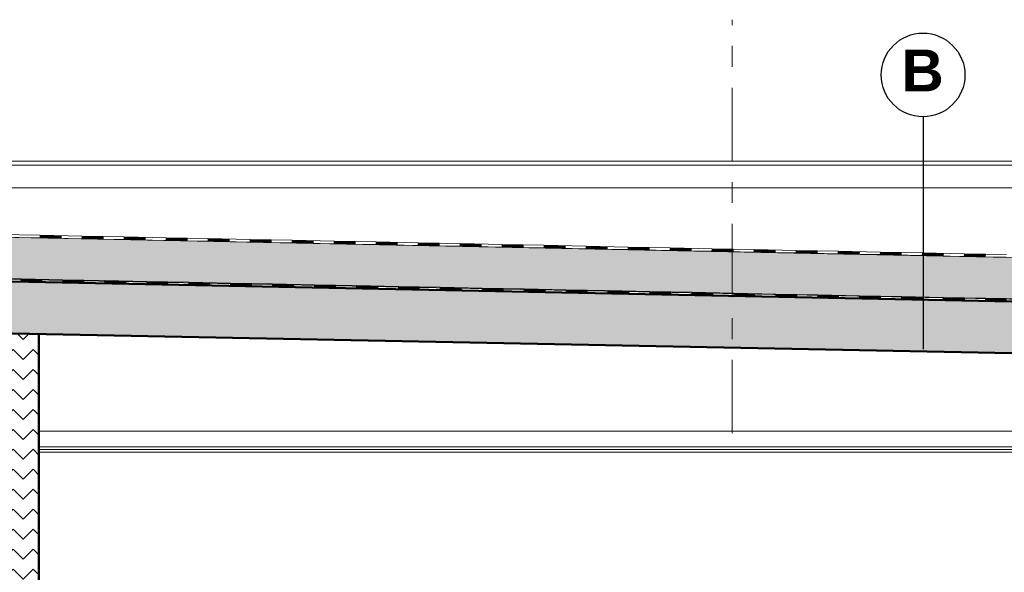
# Model space of a CAD drawing. Header units: metres. Extents: x 1314 to 1415, y -87 to -52.
# Tile 133 of 256: x 1345.01 to 1349.71, y -78.63 to -75.99. Entities that reach past the tile are written whole.
import ezdxf

# ---------------------------------------------------------------- set-up
doc = ezdxf.new("R2010")
doc.units = ezdxf.units.M
doc.header["$PDMODE"] = 65
doc.linetypes.add('AUSGEZOGEN', pattern=[0])
doc.linetypes.add('STRICHPUNKT2_S5', pattern=[0.5, 0.35, -0.05, 0.05, -0.05])
for name, color, linetype, lineweight in [('XR$2$Ansicht', 1, 'AUSGEZOGEN', 50), ('XR$2$Aufkantung', 4, 'AUSGEZOGEN', 13), ('XR$2$Design', 4, 'AUSGEZOGEN', 13), ('XR$2$Wand', 1, 'AUSGEZOGEN', 50), ('XR$3$Maßlinie 1_50', 7, 'AUSGEZOGEN', 25), ('XR$3$Text 1_100', 3, 'AUSGEZOGEN', 18), ('XR$4$Muster', 4, 'AUSGEZOGEN', 13), ('XR$4$Türen', 3, 'AUSGEZOGEN', 18)]:
    doc.layers.add(name, color=color, linetype=linetype, lineweight=lineweight)
doc.styles.add('ARIAL', font='arial.ttf')
doc.dimstyles.new('DIMSTYLE_18', dxfattribs={"dimtxt": 0.175, "dimasz": 0.15, "dimexe": 0, "dimexo": 0, "dimgap": 0.0875, "dimtad": 2, "dimdec": 3, "dimrnd": 0.005, "dimzin": 4, "dimdsep": 46, "dimtxsty": 'ARIAL', "dimblk1": 'ALL_ML_KREIS', "dimblk2": 'ALL_ML_KREIS', "dimsah": 1, "dimcen": 0, "dimclrd": 3, "dimclre": 3, "dimclrt": 3, "dimadec": 0, "dimazin": 0, "dimtfac": 1, "dimtdec": 0, "dimtix": 1, "dimtmove": 2, "dimatfit": 3, "dimfxl": 0, "dimtzin": 0, "dimlwd": 0, "dimlwe": 25, "dimarcsym": 0})
doc.dimstyles.new('DIMSTYLE_3', dxfattribs={"dimtxt": 0.125, "dimasz": 0.15, "dimexe": 0, "dimexo": 0, "dimgap": 0.0625, "dimtad": 2, "dimdec": 1, "dimlfac": 100, "dimrnd": 0.5, "dimzin": 4, "dimdsep": 46, "dimtxsty": 'ARIAL', "dimblk1": 'ALL_ML_KREIS', "dimblk2": 'ALL_ML_KREIS', "dimsah": 1, "dimcen": 0, "dimclrd": 3, "dimclre": 3, "dimclrt": 3, "dimadec": 0, "dimazin": 0, "dimtfac": 1, "dimtdec": 0, "dimtix": 1, "dimtmove": 2, "dimatfit": 3, "dimfxl": 0, "dimtvp": 1.2, "dimtzin": 0, "dimlwd": 0, "dimlwe": 25, "dimarcsym": 0})
doc.dimstyles.new('DIMSTYLE_9', dxfattribs={"dimtxt": 0.125, "dimasz": 0.15, "dimexe": 0, "dimexo": 0, "dimgap": 0.0625, "dimtad": 2, "dimrnd": 0.005, "dimzin": 4, "dimdsep": 46, "dimtxsty": 'ARIAL', "dimblk1": 'ALL_ML_KREIS', "dimblk2": 'ALL_ML_KREIS', "dimsah": 1, "dimcen": 0, "dimclrd": 3, "dimclre": 3, "dimclrt": 3, "dimadec": 0, "dimazin": 0, "dimtfac": 1, "dimtdec": 0, "dimtix": 1, "dimtmove": 2, "dimatfit": 3, "dimfxl": 0, "dimtzin": 0, "dimlwd": 0, "dimlwe": 25, "dimarcsym": 0})

# ---------------------------------------------------------------- blocks, each defined once
blk = doc.blocks.new('MUSTERELEMENT_49')
at = {"layer": 'XR$2$Design', "color": 4, "linetype": 'AUSGEZOGEN', "lineweight": 13, "transparency": 33554687}
for p, q in [((1344.813, -77.2198), (1345.0133, -77.2238)), ((1345.0133, -77.2238), (1345.013, -77.2363)), ((1345.0133, -77.2238), (1345.013, -77.2363)), ((1345.0131, -77.2313), (1345.1133, -77.2333)), ((1345.0132, -77.2263), (1345.1134, -77.2283)), ((1345.0132, -77.2288), (1345.1133, -77.2308)), ((1345.0133, -77.2238), (1345.2136, -77.2278)), ((1345.1134, -77.2258), (1345.1132, -77.2383)), ((1345.2136, -77.2278), (1345.2133, -77.2403)), ((1345.2136, -77.2278), (1345.2133, -77.2403)), ((1345.2135, -77.2303), (1345.3137, -77.2323)), ((1345.2136, -77.2278), (1345.4139, -77.2318)), ((1345.3137, -77.2298), (1345.3135, -77.2423)), ((1344.8127, -77.2323), (1345.013, -77.2363)), ((1345.013, -77.2363), (1345.2133, -77.2403)), ((1345.0131, -77.2338), (1345.1132, -77.2358)), ((1345.2133, -77.2403), (1345.4136, -77.2443)), ((1345.2134, -77.2353), (1345.3136, -77.2373)), ((1345.2134, -77.2378), (1345.3135, -77.2398)), ((1345.2135, -77.2328), (1345.3136, -77.2348)), ((1345.4139, -77.2318), (1345.4136, -77.2443)), ((1345.4139, -77.2318), (1345.4136, -77.2443)), ((1345.4136, -77.2443), (1345.614, -77.2483)), ((1345.4137, -77.2393), (1345.5139, -77.2413)), ((1345.4137, -77.2418), (1345.5138, -77.2438)), ((1345.4138, -77.2343), (1345.514, -77.2363)), ((1345.4138, -77.2368), (1345.5139, -77.2388)), ((1345.4139, -77.2318), (1345.6142, -77.2358)), ((1345.514, -77.2338), (1345.5138, -77.2463)), ((1345.6142, -77.2358), (1345.614, -77.2483)), ((1345.6142, -77.2358), (1345.614, -77.2483)), ((1345.614, -77.2458), (1345.7142, -77.2479)), ((1345.614, -77.2483), (1345.8143, -77.2524)), ((1345.6141, -77.2408), (1345.7143, -77.2429)), ((1345.6141, -77.2433), (1345.7142, -77.2454)), ((1345.6142, -77.2358), (1345.8145, -77.2399)), ((1345.6142, -77.2383), (1345.7143, -77.2404)), ((1345.7144, -77.2379), (1345.7141, -77.2503)), ((1345.8145, -77.2399), (1345.8143, -77.2524)), ((1345.8145, -77.2399), (1345.8143, -77.2524)), ((1345.8143, -77.2499), (1345.9145, -77.2519)), ((1345.8143, -77.2524), (1346.0146, -77.2564)), ((1345.8144, -77.2449), (1345.9146, -77.2469)), ((1345.8144, -77.2474), (1345.9145, -77.2494)), ((1345.8145, -77.2399), (1346.0148, -77.2439)), ((1345.8145, -77.2424), (1345.9146, -77.2444)), ((1345.9147, -77.2419), (1345.9144, -77.2544)), ((1346.0148, -77.2439), (1346.0146, -77.2564)), ((1346.0148, -77.2439), (1346.0146, -77.2564)), ((1346.0146, -77.2539), (1346.1148, -77.2559)), ((1346.0146, -77.2564), (1346.2149, -77.2604)), ((1346.0147, -77.2489), (1346.1149, -77.2509)), ((1346.0147, -77.2514), (1346.1148, -77.2534)), ((1346.0148, -77.2439), (1346.2151, -77.2479)), ((1346.0148, -77.2464), (1346.1149, -77.2484)), ((1346.115, -77.2459), (1346.1147, -77.2584)), ((1346.2151, -77.2479), (1346.2149, -77.2604)), ((1346.2151, -77.2479), (1346.2149, -77.2604)), ((1346.2149, -77.2579), (1346.3151, -77.2599)), ((1346.2149, -77.2604), (1346.4152, -77.2644)), ((1346.215, -77.2529), (1346.3152, -77.2549)), ((1346.215, -77.2554), (1346.3151, -77.2574)), ((1346.2151, -77.2479), (1346.4154, -77.2519)), ((1346.2151, -77.2504), (1346.3152, -77.2524)), ((1346.3153, -77.2499), (1346.315, -77.2624)), ((1346.4154, -77.2519), (1346.4152, -77.2644)), ((1346.4154, -77.2519), (1346.4152, -77.2644)), ((1346.4152, -77.2619), (1346.5154, -77.2639)), ((1346.4152, -77.2644), (1346.6155, -77.2684)), ((1346.4153, -77.2569), (1346.5155, -77.2589)), ((1346.4153, -77.2594), (1346.5154, -77.2614)), ((1346.4154, -77.2519), (1346.6157, -77.2559)), ((1346.4154, -77.2544), (1346.5155, -77.2564)), ((1346.5156, -77.2539), (1346.5153, -77.2664)), ((1346.6157, -77.2559), (1346.6155, -77.2684)), ((1346.6157, -77.2559), (1346.6155, -77.2684)), ((1346.6155, -77.2659), (1346.7157, -77.2679)), ((1346.6155, -77.2684), (1346.8158, -77.2724)), ((1346.6156, -77.2609), (1346.7158, -77.2629)), ((1346.6156, -77.2634), (1346.7157, -77.2654)), ((1346.6157, -77.2559), (1346.816, -77.2599)), ((1346.6157, -77.2584), (1346.7158, -77.2604)), ((1346.7159, -77.2579), (1346.7156, -77.2704)), ((1346.816, -77.2599), (1346.8158, -77.2724)), ((1346.816, -77.2599), (1346.8158, -77.2724)), ((1346.8158, -77.2699), (1346.916, -77.2719)), ((1346.8158, -77.2724), (1347.0161, -77.2764)), ((1346.8159, -77.2649), (1346.9161, -77.2669)), ((1346.8159, -77.2674), (1346.916, -77.2694)), ((1346.816, -77.2599), (1347.0163, -77.2639)), ((1346.816, -77.2624), (1346.9161, -77.2644)), ((1346.9162, -77.2619), (1346.9159, -77.2744)), ((1347.0163, -77.2639), (1347.0161, -77.2764)), ((1347.0163, -77.2639), (1347.0161, -77.2764)), ((1347.0161, -77.2739), (1347.1163, -77.2759)), ((1347.0161, -77.2764), (1347.2164, -77.2804)), ((1347.0162, -77.2689), (1347.1164, -77.2709)), ((1347.0162, -77.2714), (1347.1163, -77.2734)), ((1347.0163, -77.2639), (1347.2166, -77.2679)), ((1347.0163, -77.2664), (1347.1164, -77.2684)), ((1347.1165, -77.2659), (1347.1162, -77.2784)), ((1347.2166, -77.2679), (1347.2164, -77.2804)), ((1347.2166, -77.2679), (1347.2164, -77.2804)), ((1347.2164, -77.2779), (1347.3166, -77.2799)), ((1347.2165, -77.2729), (1347.3167, -77.2749)), ((1347.2165, -77.2754), (1347.3166, -77.2774)), ((1347.2166, -77.2679), (1347.4169, -77.2719)), ((1347.2166, -77.2704), (1347.3167, -77.2724)), ((1347.3168, -77.2699), (1347.3165, -77.2824)), ((1347.4169, -77.2719), (1347.4167, -77.2844)), ((1347.4169, -77.2719), (1347.4167, -77.2844)), ((1347.4168, -77.2769), (1347.517, -77.2789)), ((1347.4169, -77.2719), (1347.6173, -77.2759)), ((1347.4169, -77.2744), (1347.517, -77.2764)), ((1347.5171, -77.2739), (1347.5168, -77.2864)), ((1347.6173, -77.2759), (1347.617, -77.2884)), ((1347.6173, -77.2759), (1347.617, -77.2884)), ((1347.6172, -77.2784), (1347.7174, -77.2804)), ((1347.6173, -77.2759), (1347.8176, -77.2799)), ((1347.7174, -77.2779), (1347.7172, -77.2904)), ((1347.2164, -77.2804), (1347.4167, -77.2844)), ((1347.4167, -77.2819), (1347.5169, -77.2839)), ((1347.4167, -77.2844), (1347.617, -77.2884)), ((1347.4168, -77.2794), (1347.5169, -77.2814)), ((1347.617, -77.2884), (1347.8173, -77.2924)), ((1347.6171, -77.2834), (1347.7173, -77.2854)), ((1347.6171, -77.2859), (1347.7172, -77.2879)), ((1347.6172, -77.2809), (1347.7173, -77.2829)), ((1347.8176, -77.2799), (1347.8173, -77.2924)), ((1347.8176, -77.2799), (1347.8173, -77.2924)), ((1347.8173, -77.2924), (1348.0176, -77.2964)), ((1347.8174, -77.2874), (1347.9176, -77.2894)), ((1347.8174, -77.2899), (1347.9175, -77.2919)), ((1347.8175, -77.2824), (1347.9177, -77.2844)), ((1347.8175, -77.2849), (1347.9176, -77.2869)), ((1347.8176, -77.2799), (1348.0179, -77.2839)), ((1347.9177, -77.2819), (1347.9175, -77.2944)), ((1348.0179, -77.2839), (1348.0176, -77.2964)), ((1348.0179, -77.2839), (1348.0176, -77.2964)), ((1348.0176, -77.2964), (1348.2179, -77.3004)), ((1348.0177, -77.2914), (1348.1179, -77.2934)), ((1348.0177, -77.2939), (1348.1178, -77.2959)), ((1348.0178, -77.2864), (1348.118, -77.2884)), ((1348.0178, -77.2889), (1348.1179, -77.2909)), ((1348.0179, -77.2839), (1348.2182, -77.2879)), ((1348.118, -77.2859), (1348.1178, -77.2984)), ((1348.2182, -77.2879), (1348.2179, -77.3004)), ((1348.2182, -77.2879), (1348.2179, -77.3004)), ((1348.2179, -77.3004), (1348.4182, -77.3045)), ((1348.218, -77.2954), (1348.3182, -77.2975)), ((1348.218, -77.2979), (1348.3181, -77.2999)), ((1348.2181, -77.2904), (1348.3183, -77.2925)), ((1348.2181, -77.2929), (1348.3182, -77.295)), ((1348.2182, -77.2879), (1348.4185, -77.292)), ((1348.3183, -77.29), (1348.3181, -77.3024)), ((1348.4185, -77.292), (1348.4182, -77.3045)), ((1348.4185, -77.292), (1348.4182, -77.3045)), ((1348.4182, -77.3045), (1348.6185, -77.3085)), ((1348.4183, -77.2995), (1348.5185, -77.3015)), ((1348.4183, -77.302), (1348.5184, -77.304)), ((1348.4184, -77.2945), (1348.5186, -77.2965)), ((1348.4184, -77.297), (1348.5185, -77.299)), ((1348.4185, -77.292), (1348.6188, -77.296)), ((1348.5186, -77.294), (1348.5184, -77.3065)), ((1348.6188, -77.296), (1348.6185, -77.3085)), ((1348.6188, -77.296), (1348.6185, -77.3085)), ((1348.6185, -77.3085), (1348.8188, -77.3125)), ((1348.6186, -77.3035), (1348.7188, -77.3055)), ((1348.6186, -77.306), (1348.7187, -77.308)), ((1348.6187, -77.2985), (1348.7189, -77.3005)), ((1348.6187, -77.301), (1348.7188, -77.303)), ((1348.6188, -77.296), (1348.8191, -77.3)), ((1348.7189, -77.298), (1348.7187, -77.3105)), ((1348.8191, -77.3), (1348.8188, -77.3125)), ((1348.8191, -77.3), (1348.8188, -77.3125)), ((1348.8188, -77.3125), (1349.0191, -77.3165)), ((1348.8189, -77.3075), (1348.9191, -77.3095)), ((1348.8189, -77.31), (1348.919, -77.312)), ((1348.819, -77.3025), (1348.9192, -77.3045)), ((1348.819, -77.305), (1348.9191, -77.307)), ((1348.8191, -77.3), (1349.0194, -77.304)), ((1348.9192, -77.302), (1348.919, -77.3145)), ((1349.0194, -77.304), (1349.0191, -77.3165)), ((1349.0194, -77.304), (1349.0191, -77.3165)), ((1349.0191, -77.3165), (1349.2194, -77.3205)), ((1349.0192, -77.3115), (1349.1194, -77.3135)), ((1349.0192, -77.314), (1349.1193, -77.316)), ((1349.0193, -77.3065), (1349.1195, -77.3085)), ((1349.0193, -77.309), (1349.1194, -77.311)), ((1349.0194, -77.304), (1349.2197, -77.308)), ((1349.1195, -77.306), (1349.1193, -77.3185)), ((1349.2197, -77.308), (1349.2194, -77.3205)), ((1349.2197, -77.308), (1349.2194, -77.3205)), ((1349.2194, -77.3205), (1349.4197, -77.3245)), ((1349.2195, -77.3155), (1349.3197, -77.3175)), ((1349.2195, -77.318), (1349.3196, -77.32)), ((1349.2196, -77.3105), (1349.3198, -77.3125)), ((1349.2196, -77.313), (1349.3197, -77.315)), ((1349.2197, -77.308), (1349.42, -77.312)), ((1349.3198, -77.31), (1349.3196, -77.3225)), ((1349.42, -77.312), (1349.4197, -77.3245)), ((1349.42, -77.312), (1349.4197, -77.3245)), ((1349.4197, -77.3245), (1349.62, -77.3285)), ((1349.4198, -77.3195), (1349.52, -77.3215)), ((1349.4198, -77.322), (1349.5199, -77.324)), ((1349.4199, -77.3145), (1349.5201, -77.3165)), ((1349.4199, -77.317), (1349.52, -77.319)), ((1349.42, -77.312), (1349.6203, -77.316)), ((1349.5201, -77.314), (1349.5199, -77.3265)), ((1349.6203, -77.316), (1349.62, -77.3285)), ((1349.6203, -77.316), (1349.62, -77.3285)), ((1349.6201, -77.3235), (1349.7203, -77.3255)), ((1349.6202, -77.3185), (1349.7204, -77.3205)), ((1349.6202, -77.321), (1349.7204, -77.323)), ((1349.6203, -77.316), (1349.8206, -77.32)), ((1349.62, -77.3285), (1349.8204, -77.3325)), ((1349.6201, -77.326), (1349.7203, -77.328))]:
    blk.add_line(p, q, dxfattribs=at)
blk = doc.blocks.new('MUSTERELEMENT_53')
at = {"layer": 'XR$2$Design', "color": 4, "linetype": 'AUSGEZOGEN', "lineweight": 13, "transparency": 33554687}
for p, q in [((1344.9037, -77.0237), (1345.1044, -77.0278)), ((1344.904, -77.0112), (1345.1046, -77.0153)), ((1345.1046, -77.0153), (1345.1044, -77.0278)), ((1345.1046, -77.0153), (1345.1044, -77.0278)), ((1345.1044, -77.0253), (1345.2048, -77.0273)), ((1345.1044, -77.0278), (1345.3051, -77.0318)), ((1345.1045, -77.0203), (1345.2049, -77.0223)), ((1345.1045, -77.0228), (1345.2048, -77.0248)), ((1345.1046, -77.0153), (1345.3053, -77.0193)), ((1345.1046, -77.0178), (1345.2049, -77.0198)), ((1345.205, -77.0173), (1345.2047, -77.0298)), ((1345.3053, -77.0193), (1345.3051, -77.0318)), ((1345.3053, -77.0193), (1345.3051, -77.0318)), ((1345.3051, -77.0293), (1345.4055, -77.0313)), ((1345.3051, -77.0318), (1345.5058, -77.0358)), ((1345.3052, -77.0243), (1345.4056, -77.0263)), ((1345.3052, -77.0268), (1345.4055, -77.0288)), ((1345.3053, -77.0193), (1345.506, -77.0233)), ((1345.3053, -77.0218), (1345.4056, -77.0238)), ((1345.4057, -77.0213), (1345.4054, -77.0338)), ((1345.506, -77.0233), (1345.5058, -77.0358)), ((1345.506, -77.0233), (1345.5058, -77.0358)), ((1345.5058, -77.0333), (1345.6061, -77.0353)), ((1345.5058, -77.0358), (1345.7064, -77.0398)), ((1345.5059, -77.0283), (1345.6062, -77.0303)), ((1345.5059, -77.0308), (1345.6062, -77.0328)), ((1345.506, -77.0233), (1345.7067, -77.0273)), ((1345.506, -77.0258), (1345.6063, -77.0278)), ((1345.6063, -77.0253), (1345.6061, -77.0378)), ((1345.7067, -77.0273), (1345.7064, -77.0398)), ((1345.7067, -77.0273), (1345.7064, -77.0398)), ((1345.7064, -77.0398), (1345.9071, -77.0438)), ((1345.7065, -77.0348), (1345.8069, -77.0368)), ((1345.7065, -77.0373), (1345.8068, -77.0393)), ((1345.7066, -77.0298), (1345.807, -77.0318)), ((1345.7066, -77.0323), (1345.8069, -77.0343)), ((1345.7067, -77.0273), (1345.9074, -77.0313)), ((1345.807, -77.0293), (1345.8068, -77.0418)), ((1345.9074, -77.0313), (1345.9071, -77.0438)), ((1345.9074, -77.0313), (1345.9071, -77.0438)), ((1345.9072, -77.0388), (1346.0076, -77.0408)), ((1345.9072, -77.0413), (1346.0075, -77.0433)), ((1345.9073, -77.0338), (1346.0077, -77.0358)), ((1345.9073, -77.0363), (1346.0076, -77.0383)), ((1345.9074, -77.0313), (1346.1081, -77.0353)), ((1346.0077, -77.0333), (1346.0075, -77.0458)), ((1346.1081, -77.0353), (1346.1078, -77.0478)), ((1346.1081, -77.0353), (1346.1078, -77.0478)), ((1346.1079, -77.0428), (1346.2082, -77.0448)), ((1346.108, -77.0378), (1346.2083, -77.0398)), ((1346.108, -77.0403), (1346.2083, -77.0423)), ((1346.1081, -77.0353), (1346.3087, -77.0393)), ((1346.2084, -77.0373), (1346.2081, -77.0498)), ((1346.3087, -77.0393), (1346.3085, -77.0518)), ((1346.3087, -77.0393), (1346.3085, -77.0518)), ((1346.3087, -77.0393), (1346.5094, -77.0434)), ((1346.3087, -77.0418), (1346.409, -77.0438)), ((1346.4091, -77.0413), (1346.4088, -77.0538)), ((1346.5094, -77.0434), (1346.5092, -77.0559)), ((1346.5094, -77.0434), (1346.5092, -77.0559)), ((1346.5094, -77.0434), (1346.7101, -77.0474)), ((1345.9071, -77.0438), (1346.1078, -77.0478)), ((1346.1078, -77.0478), (1346.3085, -77.0518)), ((1346.1079, -77.0453), (1346.2082, -77.0473)), ((1346.3085, -77.0493), (1346.4089, -77.0513)), ((1346.3085, -77.0518), (1346.5092, -77.0559)), ((1346.3086, -77.0443), (1346.409, -77.0463)), ((1346.3086, -77.0468), (1346.4089, -77.0488)), ((1346.5092, -77.0534), (1346.6096, -77.0554)), ((1346.5092, -77.0559), (1346.7099, -77.0599)), ((1346.5093, -77.0484), (1346.6097, -77.0504)), ((1346.5093, -77.0509), (1346.6096, -77.0529)), ((1346.5094, -77.0459), (1346.6097, -77.0479)), ((1346.6098, -77.0454), (1346.6095, -77.0579)), ((1346.7101, -77.0474), (1346.7099, -77.0599)), ((1346.7101, -77.0474), (1346.7099, -77.0599)), ((1346.7099, -77.0549), (1346.8103, -77.0569)), ((1346.7099, -77.0574), (1346.8102, -77.0594)), ((1346.7099, -77.0599), (1346.9105, -77.0639)), ((1346.71, -77.0499), (1346.8104, -77.0519)), ((1346.71, -77.0524), (1346.8103, -77.0544)), ((1346.7101, -77.0474), (1346.9108, -77.0514)), ((1346.8104, -77.0494), (1346.8102, -77.0619)), ((1346.9108, -77.0514), (1346.9105, -77.0639)), ((1346.9108, -77.0514), (1346.9105, -77.0639)), ((1346.9105, -77.0639), (1347.1112, -77.0679)), ((1346.9106, -77.0589), (1347.011, -77.0609)), ((1346.9106, -77.0614), (1347.0109, -77.0634)), ((1346.9107, -77.0539), (1347.0111, -77.0559)), ((1346.9107, -77.0564), (1347.011, -77.0584)), ((1346.9108, -77.0514), (1347.1115, -77.0554)), ((1347.0111, -77.0534), (1347.0109, -77.0659)), ((1347.1115, -77.0554), (1347.1112, -77.0679)), ((1347.1115, -77.0554), (1347.1112, -77.0679)), ((1347.1112, -77.0679), (1347.3119, -77.0719)), ((1347.1113, -77.0629), (1347.2117, -77.0649)), ((1347.1113, -77.0654), (1347.2116, -77.0674)), ((1347.1114, -77.0579), (1347.2118, -77.0599)), ((1347.1114, -77.0604), (1347.2117, -77.0624)), ((1347.1115, -77.0554), (1347.3121, -77.0594)), ((1347.2118, -77.0574), (1347.2116, -77.0699)), ((1347.3121, -77.0594), (1347.3119, -77.0719)), ((1347.3121, -77.0594), (1347.3119, -77.0719)), ((1347.3119, -77.0694), (1347.4123, -77.0714)), ((1347.3119, -77.0719), (1347.5126, -77.0759)), ((1347.312, -77.0644), (1347.4124, -77.0664)), ((1347.312, -77.0669), (1347.4123, -77.0689)), ((1347.3121, -77.0594), (1347.5128, -77.0634)), ((1347.3121, -77.0619), (1347.4124, -77.0639)), ((1347.4125, -77.0614), (1347.4122, -77.0739)), ((1347.5128, -77.0634), (1347.5126, -77.0759)), ((1347.5128, -77.0634), (1347.5126, -77.0759)), ((1347.5126, -77.0734), (1347.613, -77.0754)), ((1347.5126, -77.0759), (1347.7133, -77.0799)), ((1347.5127, -77.0684), (1347.6131, -77.0704)), ((1347.5127, -77.0709), (1347.613, -77.0729)), ((1347.5128, -77.0634), (1347.7135, -77.0674)), ((1347.5128, -77.0659), (1347.6131, -77.0679)), ((1347.6132, -77.0654), (1347.6129, -77.0779)), ((1347.7135, -77.0674), (1347.7133, -77.0799)), ((1347.7135, -77.0674), (1347.7133, -77.0799)), ((1347.7133, -77.0774), (1347.8137, -77.0794)), ((1347.7133, -77.0799), (1347.9139, -77.0839)), ((1347.7134, -77.0724), (1347.8138, -77.0744)), ((1347.7134, -77.0749), (1347.8137, -77.0769)), ((1347.7135, -77.0674), (1347.9142, -77.0715)), ((1347.7135, -77.0699), (1347.8138, -77.0719)), ((1347.8139, -77.0694), (1347.8136, -77.0819)), ((1347.9142, -77.0715), (1347.9139, -77.0839)), ((1347.9142, -77.0715), (1347.9139, -77.0839)), ((1347.9139, -77.0839), (1348.1146, -77.088)), ((1347.914, -77.0789), (1348.0144, -77.081)), ((1347.914, -77.0814), (1348.0143, -77.0835)), ((1347.9141, -77.0739), (1348.0145, -77.076)), ((1347.9141, -77.0764), (1348.0144, -77.0785)), ((1347.9142, -77.0715), (1348.1149, -77.0755)), ((1348.0145, -77.0735), (1348.0143, -77.086)), ((1348.1149, -77.0755), (1348.1146, -77.088)), ((1348.1149, -77.0755), (1348.1146, -77.088)), ((1348.1146, -77.088), (1348.3153, -77.092)), ((1348.1147, -77.083), (1348.2151, -77.085)), ((1348.1147, -77.0855), (1348.215, -77.0875)), ((1348.1148, -77.078), (1348.2152, -77.08)), ((1348.1148, -77.0805), (1348.2151, -77.0825)), ((1348.1149, -77.0755), (1348.3156, -77.0795)), ((1348.2152, -77.0775), (1348.215, -77.09)), ((1348.3156, -77.0795), (1348.3153, -77.092)), ((1348.3156, -77.0795), (1348.3153, -77.092)), ((1348.3154, -77.087), (1348.4158, -77.089)), ((1348.3154, -77.0895), (1348.4157, -77.0915)), ((1348.3155, -77.082), (1348.4159, -77.084)), ((1348.3155, -77.0845), (1348.4158, -77.0865)), ((1348.3156, -77.0795), (1348.5162, -77.0835)), ((1348.4159, -77.0815), (1348.4157, -77.094)), ((1348.5162, -77.0835), (1348.516, -77.096)), ((1348.5162, -77.0835), (1348.516, -77.096)), ((1348.5161, -77.0885), (1348.6165, -77.0905)), ((1348.5162, -77.0835), (1348.7169, -77.0875)), ((1348.5162, -77.086), (1348.6165, -77.088)), ((1348.6166, -77.0855), (1348.6163, -77.098)), ((1348.7169, -77.0875), (1348.7167, -77.1)), ((1348.7169, -77.0875), (1348.7167, -77.1)), ((1348.7169, -77.0875), (1348.9176, -77.0915)), ((1348.7169, -77.09), (1348.8172, -77.092)), ((1348.8173, -77.0895), (1348.817, -77.102)), ((1348.3153, -77.092), (1348.516, -77.096)), ((1348.516, -77.0935), (1348.6164, -77.0955)), ((1348.516, -77.096), (1348.7167, -77.1)), ((1348.5161, -77.091), (1348.6164, -77.093)), ((1348.7167, -77.0975), (1348.8171, -77.0995)), ((1348.7167, -77.1), (1348.9174, -77.104)), ((1348.7168, -77.0925), (1348.8172, -77.0945)), ((1348.7168, -77.095), (1348.8171, -77.097)), ((1348.9176, -77.0915), (1348.9174, -77.104)), ((1348.9176, -77.0915), (1348.9174, -77.104)), ((1348.9174, -77.1015), (1349.0178, -77.1035)), ((1348.9174, -77.104), (1349.118, -77.108)), ((1348.9175, -77.0965), (1349.0179, -77.0985)), ((1348.9175, -77.099), (1349.0178, -77.101)), ((1348.9176, -77.0915), (1349.1183, -77.0955)), ((1348.9176, -77.094), (1349.0179, -77.096)), ((1349.018, -77.0935), (1349.0177, -77.106)), ((1349.1183, -77.0955), (1349.118, -77.108)), ((1349.1183, -77.0955), (1349.118, -77.108)), ((1349.118, -77.108), (1349.3187, -77.112)), ((1349.1181, -77.103), (1349.2185, -77.105)), ((1349.1181, -77.1055), (1349.2184, -77.1075)), ((1349.1182, -77.098), (1349.2186, -77.1)), ((1349.1182, -77.1005), (1349.2185, -77.1025)), ((1349.1183, -77.0955), (1349.319, -77.0995)), ((1349.2186, -77.0975), (1349.2184, -77.11)), ((1349.319, -77.0995), (1349.3187, -77.112)), ((1349.319, -77.0995), (1349.3187, -77.112)), ((1349.3187, -77.112), (1349.5194, -77.1161)), ((1349.3188, -77.107), (1349.4192, -77.1091)), ((1349.3188, -77.1095), (1349.4191, -77.1116)), ((1349.3189, -77.102), (1349.4193, -77.1041)), ((1349.3189, -77.1045), (1349.4192, -77.1066)), ((1349.319, -77.0995), (1349.5197, -77.1036)), ((1349.4193, -77.1016), (1349.4191, -77.1141)), ((1349.5197, -77.1036), (1349.5194, -77.1161)), ((1349.5197, -77.1036), (1349.5194, -77.1161)), ((1349.5194, -77.1161), (1349.7201, -77.1201)), ((1349.5195, -77.1111), (1349.6199, -77.1131)), ((1349.5195, -77.1136), (1349.6198, -77.1156)), ((1349.5196, -77.1061), (1349.62, -77.1081)), ((1349.5196, -77.1086), (1349.6199, -77.1106)), ((1349.5197, -77.1036), (1349.7203, -77.1076)), ((1349.62, -77.1056), (1349.6198, -77.1181))]:
    blk.add_line(p, q, dxfattribs=at)
blk = doc.blocks.new('ALL_ML_KREIS')
at = {"color": 0, "linetype": 'ByBlock', "lineweight": -2}
for p, q in [((0, -0.5), (0, 0.5)), ((-1, 0), (0.5, 0))]:
    blk.add_line(p, q, dxfattribs=at)
blk.add_circle((0, 0), 0.15, dxfattribs=at)
blk = doc.blocks.new('*D110')
at = {"layer": 'DEFPOINTS', "color": 3, "linetype": 'AUSGEZOGEN', "lineweight": 25, "transparency": 33554687}
for p in [(1358.4732, -77.3937), (1338.3582, -77.8099), (1338.3582, -84.3412)]:
    blk.add_point(p, dxfattribs=at)
at = {"layer": 'XR$3$Maßlinie 1_50', "color": 3, "linetype": 'AUSGEZOGEN', "lineweight": -2, "transparency": 33554687}
for p, q in [((1338.3582, -84.0412), (1338.3582, -84.3412)), ((1358.4732, -84.0412), (1358.4732, -84.3412)), ((1338.3582, -84.3412), (1358.4732, -84.3412))]:
    blk.add_line(p, q, dxfattribs=at)
at = {"layer": 'XR$3$Maßlinie 1_50', "color": 3, "linetype": 'AUSGEZOGEN', "lineweight": 25, "transparency": 33554687, "xscale": 0.15, "yscale": 0.15, "zscale": 0.15, "rotation": 180}
blk.add_blockref('ALL_ML_KREIS', (1338.3582, -84.3412), dxfattribs=at)
at = {"layer": 'XR$3$Maßlinie 1_50', "color": 3, "linetype": 'AUSGEZOGEN', "lineweight": 25, "transparency": 33554687, "xscale": 0.15, "yscale": 0.15, "zscale": 0.15}
blk.add_blockref('ALL_ML_KREIS', (1358.4732, -84.3412), dxfattribs=at)
at = {"layer": 'XR$3$Maßlinie 1_50', "color": 3, "linetype": 'AUSGEZOGEN', "lineweight": 25, "transparency": 33554687, "insert": (1348.4387, -84.2007), "char_height": 0.175, "width": 1.05, "attachment_point": 5, "style": 'ARIAL'}
blk.add_mtext('\\A1;{\\fArial|i0|b1;\\A1;{20.11\\H0.115500;\\S5^ ;}}', dxfattribs=at)
blk = doc.blocks.new('*D147')
at = {"layer": 'DEFPOINTS', "color": 3, "linetype": 'AUSGEZOGEN', "lineweight": 25, "transparency": 33554687}
for p in [(1344.8582, -77.4459), (1345.0982, -77.4459), (1344.8582, -83.1268)]:
    blk.add_point(p, dxfattribs=at)
at = {"layer": 'XR$3$Maßlinie 1_50', "color": 3, "linetype": 'AUSGEZOGEN', "lineweight": -2, "transparency": 33554687}
for p, q in [((1344.8582, -82.8268), (1344.8582, -83.1268)), ((1345.0982, -82.8268), (1345.0982, -83.1268)), ((1344.8582, -83.1268), (1345.0982, -83.1268))]:
    blk.add_line(p, q, dxfattribs=at)
at = {"layer": 'XR$3$Maßlinie 1_50', "color": 3, "linetype": 'AUSGEZOGEN', "lineweight": 25, "transparency": 33554687, "xscale": 0.15, "yscale": 0.15, "zscale": 0.15, "rotation": 180}
blk.add_blockref('ALL_ML_KREIS', (1344.8582, -83.1268), dxfattribs=at)
at = {"layer": 'XR$3$Maßlinie 1_50', "color": 3, "linetype": 'AUSGEZOGEN', "lineweight": 25, "transparency": 33554687, "xscale": 0.15, "yscale": 0.15, "zscale": 0.15}
blk.add_blockref('ALL_ML_KREIS', (1345.0982, -83.1268), dxfattribs=at)
at = {"layer": 'XR$3$Maßlinie 1_50', "color": 3, "linetype": 'AUSGEZOGEN', "lineweight": 25, "transparency": 33554687, "insert": (1344.9728, -83.0143), "char_height": 0.125, "width": 0.5, "attachment_point": 5, "style": 'ARIAL'}
blk.add_mtext('\\A1;{\\A1;{24\\H0.082500;\\S^ ;}}', dxfattribs=at)
blk = doc.blocks.new('*D148')
at = {"layer": 'DEFPOINTS', "color": 3, "linetype": 'AUSGEZOGEN', "lineweight": 25, "transparency": 33554687}
for p in [(1345.0982, -77.4459), (1352.8582, -77.5461), (1345.0982, -83.1268)]:
    blk.add_point(p, dxfattribs=at)
at = {"layer": 'XR$3$Maßlinie 1_50', "color": 3, "linetype": 'AUSGEZOGEN', "lineweight": -2, "transparency": 33554687}
for p, q in [((1345.0982, -82.8268), (1345.0982, -83.1268)), ((1352.8582, -82.8268), (1352.8582, -83.1268)), ((1345.0982, -83.1268), (1352.8582, -83.1268))]:
    blk.add_line(p, q, dxfattribs=at)
at = {"layer": 'XR$3$Maßlinie 1_50', "color": 3, "linetype": 'AUSGEZOGEN', "lineweight": 25, "transparency": 33554687, "xscale": 0.15, "yscale": 0.15, "zscale": 0.15, "rotation": 180}
blk.add_blockref('ALL_ML_KREIS', (1345.0982, -83.1268), dxfattribs=at)
at = {"layer": 'XR$3$Maßlinie 1_50', "color": 3, "linetype": 'AUSGEZOGEN', "lineweight": 25, "transparency": 33554687, "xscale": 0.15, "yscale": 0.15, "zscale": 0.15}
blk.add_blockref('ALL_ML_KREIS', (1352.8582, -83.1268), dxfattribs=at)
at = {"layer": 'XR$3$Maßlinie 1_50', "color": 3, "linetype": 'AUSGEZOGEN', "lineweight": 25, "transparency": 33554687, "insert": (1348.9872, -83.0122), "char_height": 0.125, "width": 0.5, "attachment_point": 5, "style": 'ARIAL'}
blk.add_mtext('\\A1;{\\A1;{7.76\\H0.082500;\\S^ ;}}', dxfattribs=at)

msp = doc.modelspace()

# ---------------------------------------------------------------- hatches: boundary and pattern name
at = {"layer": 'XR$4$Muster', "linetype": 'AUSGEZOGEN', "lineweight": 13, "transparency": 33554687}
h = msp.add_hatch(dxfattribs=at)
h.set_pattern_fill('MUSTER', color=4, scale=0.1125, angle=45, style=0, pattern_type=2)
h.set_pattern_definition([(45, (-3e-17, 0.3182), (-1e-17, 0.159099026), [0.1125, -0.1125]), (135, (-3e-17, 0.3182), (-0.159099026, 1e-17), [0.1125, -0.1125])])
h.paths.add_polyline_path([(1338.5981, -77.1084), (1338.5982, -76.7946), (1338.3582, -76.7946), (1338.3582, -77.3536), (1358.4732, -77.7511), (1358.4732, -76.7946), (1358.2332, -76.7946), (1358.2332, -77.5011)], flags=0)
h = msp.add_hatch(dxfattribs=at)
h.set_pattern_fill('MUSTER', color=52, scale=0.0675, style=0, pattern_type=2)
h.set_pattern_definition([(0, (0.135, 0.135), (0.0675, 0.0675), [0.0675, -0.0675]), (90, (0.135, 0.135), (-0.0675, 0.0675), [0.0675, -0.0675])])
h.paths.add_polyline_path([(1338.6825, -76.8993), (1338.6832, -77.1001), (1358.1482, -77.4894), (1358.1482, -77.2894)], flags=0)
h = msp.add_hatch(dxfattribs=at)
h.set_pattern_fill('MUSTER', color=4, scale=0.0675, angle=45, style=0, pattern_type=2)
h.set_pattern_definition([(45, (-1e-17, 0.19092), (-7e-18, 0.0954594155), [0.0675, -0.0675]), (135, (-1e-17, 0.19092), (-0.0954594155, 7e-18), [0.0675, -0.0675])])
h.paths.add_polyline_path([(1345.0982, -79.1561), (1345.0982, -77.4868), (1344.8582, -77.4821), (1344.8582, -79.1561)], flags=0)

# ---------------------------------------------------------------- linework, layer by layer
at = {"layer": 'XR$2$Ansicht', "color": 3, "linetype": 'AUSGEZOGEN', "lineweight": 13, "transparency": 33554687}
for p, q in [((1352.8582, -77.9511), (1345.0982, -77.9511)), ((1352.8582, -78.0261), (1345.0982, -78.0261)), ((1352.8582, -78.0386), (1345.0982, -78.0386)), ((1352.8582, -78.0511), (1345.0982, -78.0511))]:
    msp.add_line(p, q, dxfattribs=at)
at = {"layer": 'XR$2$Aufkantung', "color": 4, "linetype": 'AUSGEZOGEN', "lineweight": 13, "transparency": 33554687}
for p, q in [((1358.6832, -76.6612), (1338.1394, -76.6612)), ((1358.1032, -76.6804), (1338.7194, -76.6804)), ((1358.1032, -76.7882), (1338.7194, -76.7882))]:
    msp.add_line(p, q, dxfattribs=at)
at = {"layer": 'XR$2$Wand', "color": 4, "linetype": 'STRICHPUNKT2_S5', "lineweight": 13, "transparency": 33554687}
msp.add_line((1348.4113, -77.961), (1348.4113, -75.9856), dxfattribs=at)
at = {"layer": 'XR$2$Wand', "color": 52, "linetype": 'AUSGEZOGEN', "lineweight": 13, "transparency": 33554687}
msp.add_line((1338.5942, -77.0983), (1358.2332, -77.4911), dxfattribs=at)
at = {"layer": 'XR$2$Wand', "color": 1, "linetype": 'AUSGEZOGEN', "lineweight": 50, "transparency": 33554687}
for p, q in [((1338.5981, -77.1084), (1358.2332, -77.5011)), ((1338.3582, -77.3536), (1358.4732, -77.7511)), ((1345.0982, -77.4868), (1345.0982, -79.1561))]:
    msp.add_line(p, q, dxfattribs=at)
at = {"layer": 'XR$3$Text 1_100', "color": 3, "linetype": 'AUSGEZOGEN', "lineweight": 25, "transparency": 33554687}
msp.add_line((1349.3222, -76.4497), (1349.3222, -77.5603), dxfattribs=at)
msp.add_circle((1349.3222, -76.2497), 0.2, dxfattribs=at)
at = {"layer": 'XR$4$Türen', "color": 52, "linetype": 'AUSGEZOGEN', "lineweight": 13, "transparency": 33554687}
msp.add_line((1338.5982, -76.8984), (1358.1569, -77.2895), dxfattribs=at)

# ---------------------------------------------------------------- block references
at = {"layer": 'XR$2$Design', "color": 4, "linetype": 'AUSGEZOGEN', "lineweight": 13, "transparency": 33554687}
for name in ['MUSTERELEMENT_53', 'MUSTERELEMENT_49']:
    msp.add_blockref(name, (0, 0), dxfattribs=at)

# ---------------------------------------------------------------- texts
at = {"layer": 'XR$3$Text 1_100', "color": 3, "linetype": 'AUSGEZOGEN', "lineweight": 25, "transparency": 33554687, "insert": (1349.2194, -76.3281), "char_height": 0.2, "width": 0.310803, "attachment_point": 7, "style": 'ARIAL'}
msp.add_mtext('\\A1;{\\fArial|i0|b1;\\H0.200000;\\W1.000000;\\C3;B}\\P', dxfattribs=at)

# ---------------------------------------------------------------- dimensions: what is measured, and where the dimension line sits
at = {"layer": 'XR$3$Maßlinie 1_50', "color": 3, "linetype": 'AUSGEZOGEN', "lineweight": 25, "transparency": 33554687}
for base, p1, p2, dimstyle, picture, middle in [((1358.4732, -84.3412), (1338.3582, -84.0412), (1358.4732, -84.0412), 'DIMSTYLE_18', '*D110', (1348.4387, -84.2007)), ((1345.0982, -83.1268), (1344.8582, -82.8268), (1345.0982, -82.8268), 'DIMSTYLE_3', '*D147', (1344.9728, -83.0143)), ((1352.8582, -83.1268), (1345.0982, -82.8268), (1352.8582, -82.8268), 'DIMSTYLE_9', '*D148', (1348.9872, -83.0122))]:
    dim = msp.add_linear_dim(base=base, p1=p1, p2=p2, dimstyle=dimstyle, override={"dimpost": '<>', "dimclrd": 3, "dimclre": 3, "dimclrt": 3, "dimlwd": 0, "dimlwe": 25}, dxfattribs=at)
    dim.commit()
    dim.dimension.update_dxf_attribs({"geometry": picture, "text_midpoint": middle, "dimtype": 160})

doc.saveas('drawing.dxf')
